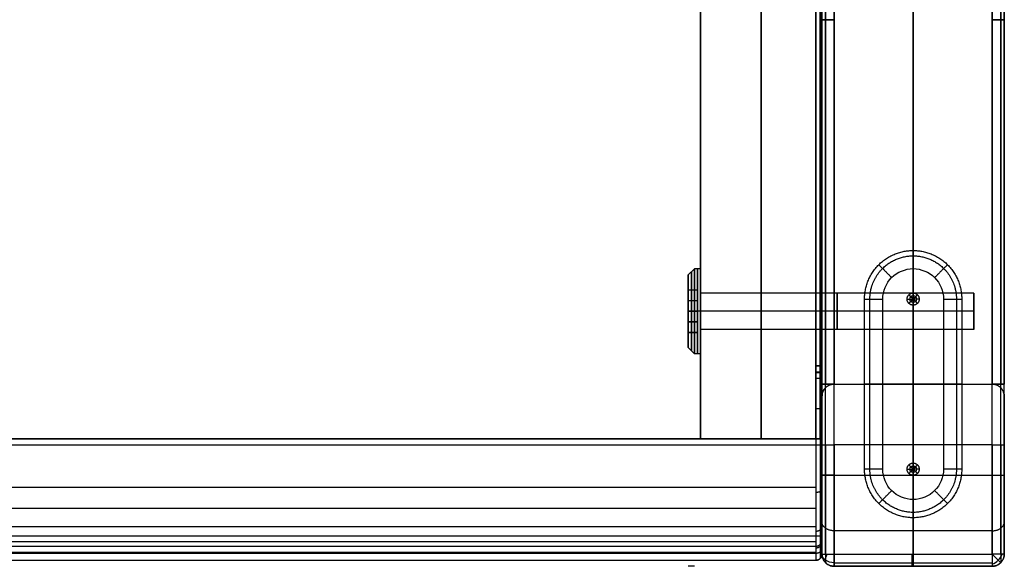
# Model space of a CAD drawing. Header units: millimetres. Extents: x 640 to 1340, y 0 to 450.
# Tile 10 of 17: x 1178 to 1340, y 0 to 90. Entities that reach past the tile are written whole.
import ezdxf

# ---------------------------------------------------------------- set-up
doc = ezdxf.new("R2010")
doc.units = ezdxf.units.MM
doc.header["$MEASUREMENT"] = 0
doc.layers.add('Little architect$Desk', color=7, linetype='Continuous', true_color=0x000000)

msp = doc.modelspace()

# ---------------------------------------------------------------- linework, layer by layer
at = {"layer": 'Little architect$Desk'}
for p, q in [((1310, 90, 452), (1310, 368, 452)), ((1310, 90, 478), (1310, 368, 478)), ((1310, 368, 28), (1310, 90, 28)), ((1310, 90, 2), (1310, 368, 2)), ((1340, 90, 478), (1340, 368, 478)), ((1340, 90, 452), (1340, 368, 452)), ((1340, 368, 28), (1340, 90, 28)), ((1340, 90, 2), (1340, 368, 2)), ((1310, 33, 451), (1310, 236, 451)), ((1310, 30, 452), (1310, 90, 452)), ((1310, 30, 478), (1310, 90, 478)), ((1310, 30, 2), (1310, 90, 2)), ((1310, 90, 28), (1310, 30, 28)), ((1340, 30, 478), (1340, 90, 478)), ((1340, 30, 452), (1340, 90, 452)), ((1340, 30, 2), (1340, 90, 2)), ((1340, 90, 28), (1340, 30, 28)), ((1325, 45), (1325, 52)), ((1325, 11, -4), (1325, 49, -4)), ((1289.5, 45.51, 461), (1289.5, 38.53, 461)), ((1320, 16, -4), (1320, 44, -4)), ((1324.9, 44, 18), (1325.1, 44, 18)), ((1325, 43.9, 18), (1325, 44.1, 18)), ((1330, 44, -4), (1330, 16, -4)), ((1325, 17), (1325, 43)), ((1289.5, 42.02, 465.02), (1289.5, 42.02, 456.98)), ((1310, 21, 451), (1310, 31, 451)), ((1310, 2, 2), (1310, 30, 2)), ((1310, 20, 478), (1310, 30, 478)), ((1333, 30), (1317, 30)), ((1330, 30, -4), (1320, 30, -4)), ((1340, 2, 2), (1340, 30, 2)), ((1340, 20, 478), (1340, 30, 478)), ((1310, 28, 104), (1310, 28, 394)), ((1310, 28, 394), (1310, 28, 450)), ((1310, 28, 30), (1310, 28, 104)), ((1340, 28, 104), (1340, 28, 394)), ((1340, 28, 394), (1340, 28, 450)), ((1340, 28, 30), (1340, 28, 104)), ((1325.1, 16, 18), (1324.9, 16, 18)), ((1325, 16.1, 18), (1325, 15.9, 18)), ((1325, 8), (1325, 15)), ((1310, 2, 394), (1310, 2, 104)), ((1310, 2, 450), (1310, 2, 394)), ((1310, 2, 30), (1310, 2, 2)), ((1310, 2, 104), (1310, 2, 30)), ((1310, 2, 460), (1310, 2, 450)), ((1340, 2, 394), (1340, 2, 104)), ((1340, 2, 450), (1340, 2, 394)), ((1340, 2, 30), (1340, 2, 2)), ((1340, 2, 104), (1340, 2, 30)), ((1340, 2, 460), (1340, 2, 450))]:
    msp.add_line(p, q, dxfattribs=at)
for points in [[(1289, 49), (1288, 48)], [(1290, 49), (1289, 49)], [(1290, 45), (1290, 49)], [(1288, 48), (1288, 45.51)], [(1335, 45), (1290, 45)], [(1310, 45), (1290, 45)], [(1335, 45), (1310, 45)], [(1335, 42), (1335, 45)], [(1335, 42), (1335, 45)], [(1290, 42), (1289, 42)], [(1290, 42), (1289, 42)], [(1335, 42), (1290, 42)], [(1335, 42), (1290, 42)], [(1310, 42), (1290, 42)], [(1310, 42), (1290, 42)], [(1335, 42), (1310, 42)], [(1335, 42), (1310, 42)], [(1335, 42), (1335, 39)], [(1335, 42), (1335, 39)], [(1335, 39), (1290, 39)], [(1290, 39), (1290, 35)], [(1310, 39), (1290, 39)], [(1335, 39), (1310, 39)], [(1288, 36), (1288, 38.53)], [(1289, 35), (1288, 36)], [(1290, 35), (1289, 35)]]:
    msp.add_lwpolyline(points, dxfattribs=at)
at = {"layer": 'Little architect$Desk', "extrusion": (1, 0, 0)}
for points in [[(42, 455), (42, 456.97)], [(42, 467), (42, 465.01)], [(42, 458), (42, 454)], [(42, 464), (42, 468)], [(42, 461), (42, 458)], [(42, 461), (42, 464)], [(42, 461), (42, 458)], [(42, 461), (42, 464)]]:
    msp.add_lwpolyline(points, dxfattribs=at)
at = {"layer": 'Little architect$Desk', "extrusion": (0, 1, 0)}
for points in [[(-1289, 454), (-1288, 455)], [(-1289, 468), (-1288, 467)]]:
    msp.add_lwpolyline(points, dxfattribs=at)
at = {"layer": 'Little architect$Desk', "extrusion": (1, -6.82232e-14, 7.55507e-14)}
for centre, radius in [((42, 461, 1289), 7), ((42, 461, 1290), 7), ((42, 461, 1288), 6), ((42, 461, 1290), 3), ((42, 461, 1290), 3), ((42, 461, 1335), 3), ((42, 461, 1335), 3)]:
    msp.add_circle(centre, radius, dxfattribs=at)
at = {"layer": 'Little architect$Desk', "extrusion": (1, -1.13687e-13, 8.52651e-14)}
for centre, radius in [((42, 461, 1289.5), 7), ((42, 461, 1288.5), 6.5), ((42, 461, 1290), 5), ((42, 461, 1312.5), 3), ((42, 461, 1312.5), 3), ((42, 461, 1335), 1.5), ((42, 461, 1335), 1.5)]:
    msp.add_circle(centre, radius, dxfattribs=at)
at = {"layer": 'Little architect$Desk', "extrusion": (0, 0.707107, -0.707107)}
msp.add_arc((-1312, 2.83), 2, 270, 360, dxfattribs=at)
at = {"layer": 'Little architect$Desk', "extrusion": (0.701531, -0.503912, -0.503912)}
msp.add_arc((767.04, 538.1, 918.39), 2, 180.0219, 250.0799, dxfattribs=at)
at = {"layer": 'Little architect$Desk', "extrusion": (0.707107, 0.707107, 0)}
msp.add_arc((-944.69, 2, 947.52), 2, 180, 270, dxfattribs=at)
at = {"layer": 'Little architect$Desk', "extrusion": (0.503912, -0.503912, 0.701531)}
msp.add_arc((947.52, -661.31, 674.63), 2, 234.971, 305.029, dxfattribs=at)
at = {"layer": 'Little architect$Desk'}
for points, degree in [([(1300, 429, 469), (1300, 225, 469), (1300, 21, 469)], 2), ([(1300, 21, 450), (1300, 225, 450), (1300, 429, 450)], 2), ([(1310, 2.71, 465), (1310, 211.35, 465), (1310, 420, 465)], 2), ([(1310, 30, 15), (1310, 225, 15), (1310, 420, 15)], 2), ([(1325, 420, 480), (1325, 220, 480), (1325, 20, 480)], 2), ([(1325, 420, 30), (1325, 225, 30), (1325, 30, 30)], 2), ([(1325, 30), (1325, 225), (1325, 420)], 2), ([(1340, 2.71, 465), (1340, 211.35, 465), (1340, 420, 465)], 2), ([(1340, 30, 15), (1340, 225, 15), (1340, 420, 15)], 2), ([(1325, 0, 450), (1325, 198.5, 450), (1325, 397, 450)], 2), ([(1310.59, 90, 450.59), (1310.59, 229, 450.59), (1310.59, 368, 450.59)], 2), ([(1310.59, 90, 0.59), (1310.59, 229, 0.59), (1310.59, 368, 0.59)], 2), ([(1310.59, 368, 29.41), (1310.59, 229, 29.41), (1310.59, 90, 29.41)], 2), ([(1312, 90, 450), (1312, 229, 450), (1312, 368, 450)], 2), ([(1312, 90, 480), (1312, 229, 480), (1312, 368, 480)], 2), ([(1312, 90), (1312, 229), (1312, 368)], 2), ([(1312, 368, 30), (1312, 229, 30), (1312, 90, 30)], 2), ([(1338, 90, 450), (1338, 229, 450), (1338, 368, 450)], 2), ([(1338, 90, 480), (1338, 229, 480), (1338, 368, 480)], 2), ([(1338, 90), (1338, 229), (1338, 368)], 2), ([(1338, 368, 30), (1338, 229, 30), (1338, 90, 30)], 2), ([(1339.41, 90, 479.41), (1339.41, 229, 479.41), (1339.41, 368, 479.41)], 2), ([(1339.41, 90, 450.59), (1339.41, 229, 450.59), (1339.41, 368, 450.59)], 2), ([(1339.41, 90, 0.59), (1339.41, 229, 0.59), (1339.41, 368, 0.59)], 2), ([(1339.41, 368, 29.41), (1339.41, 229, 29.41), (1339.41, 90, 29.41)], 2), ([(1290, 33, 450), (1290, 134.5, 450), (1290, 236, 450)], 2), ([(1290, 236, 469), (1290, 134.5, 469), (1290, 33, 469)], 2), ([(1309, 33, 450), (1309, 134.5, 450), (1309, 236, 450)], 2), ([(1309, 236, 479), (1309, 134.5, 479), (1309, 33, 479)], 2), ([(1309.71, 33, 450.29), (1309.71, 134.5, 450.29), (1309.71, 236, 450.29)], 2), ([(1309.71, 236, 478.71), (1309.71, 134.5, 478.71), (1309.71, 33, 478.71)], 2), ([(1310, 236, 469), (1310, 134.5, 469), (1310, 33, 469)], 2), ([(1310, 236, 478), (1310, 134.5, 478), (1310, 33, 478)], 2), ([(1310, 236, 469), (1310, 168.33, 469), (1310, 100.67, 469), (1310, 33, 469)], 3), ([(1290, 44.6, 459.5), (1290, 97, 459.5), (1290, 149.4, 459.5)], 2), ([(1310, 44.6, 459.5), (1310, 97, 459.5), (1310, 149.4, 459.5)], 2), ([(1310.59, 30, 479.41), (1310.59, 60, 479.41), (1310.59, 90, 479.41)], 2), ([(1310.59, 30, 450.59), (1310.59, 60, 450.59), (1310.59, 90, 450.59)], 2), ([(1310.59, 30, 0.59), (1310.59, 60, 0.59), (1310.59, 90, 0.59)], 2), ([(1310.59, 90, 29.41), (1310.59, 60, 29.41), (1310.59, 30, 29.41)], 2), ([(1312, 30, 450), (1312, 60, 450), (1312, 90, 450)], 2), ([(1312, 30, 480), (1312, 60, 480), (1312, 90, 480)], 2), ([(1312, 30), (1312, 60), (1312, 90)], 2), ([(1312, 90, 30), (1312, 60, 30), (1312, 30, 30)], 2), ([(1338, 30, 450), (1338, 60, 450), (1338, 90, 450)], 2), ([(1338, 30, 480), (1338, 60, 480), (1338, 90, 480)], 2), ([(1338, 30), (1338, 60), (1338, 90)], 2), ([(1338, 90, 30), (1338, 60, 30), (1338, 30, 30)], 2), ([(1339.41, 30, 450.59), (1339.41, 60, 450.59), (1339.41, 90, 450.59)], 2), ([(1339.41, 30, 479.41), (1339.41, 60, 479.41), (1339.41, 90, 479.41)], 2), ([(1339.41, 90, 29.41), (1339.41, 60, 29.41), (1339.41, 30, 29.41)], 2), ([(1339.41, 30, 0.59), (1339.41, 60, 0.59), (1339.41, 90, 0.59)], 2), ([(1325, 52, -1), (1325, 52, -0.5), (1325, 52)], 2), ([(1320, 44, -4), (1319.99, 45.31, -4), (1321.08, 47.92, -4), (1325, 49.55, -4), (1328.92, 47.92, -4), (1330.01, 45.31, -4), (1330, 44, -4)], 3), ([(1288, 45.52, 463), (1288, 43.78, 464.02), (1288, 42.04, 465.03)], 2), ([(1288, 45.5, 458.97), (1288, 45.51, 460.98), (1288, 45.52, 463)], 2), ([(1288, 45.52, 463), (1288.75, 45.52, 463), (1289.5, 45.52, 463)], 2), ([(1288, 45.51, 460.98), (1288.75, 45.51, 460.98), (1289.5, 45.51, 460.98)], 2), ([(1288, 42, 456.97), (1288, 43.75, 457.97), (1288, 45.5, 458.97)], 2), ([(1288, 45.5, 458.97), (1288.75, 45.5, 458.97), (1289.5, 45.5, 458.97)], 2), ([(1289.5, 45.52, 463), (1289.5, 43.78, 464.02), (1289.5, 42.04, 465.03)], 2), ([(1289.5, 45.5, 458.97), (1289.5, 45.51, 460.98), (1289.5, 45.52, 463)], 2), ([(1289.5, 42, 456.97), (1289.5, 43.75, 457.97), (1289.5, 45.5, 458.97)], 2), ([(1288, 43.78, 464.02), (1288.75, 43.78, 464.02), (1289.5, 43.78, 464.02)], 2), ([(1288, 43.75, 457.97), (1288.75, 43.75, 457.97), (1289.5, 43.75, 457.97)], 2), ([(1317, 16), (1317, 30), (1317, 44)], 2), ([(1317, 44, -1), (1317, 44, -0.5), (1317, 44)], 2), ([(1317, 16, -1), (1317, 30, -1), (1317, 44, -1)], 2), ([(1317.88, 16, -3.12), (1317.88, 30, -3.12), (1317.88, 44, -3.12)], 2), ([(1324, 44, 17.1), (1324, 44, 8.55), (1324, 44)], 2), ([(1324, 44, 17.1), (1324.45, 44, 17.55), (1324.9, 44, 18)], 2), ([(1324.29, 44.71, 17.1), (1324.61, 44.39, 17.55), (1324.93, 44.07, 18)], 2), ([(1324.29, 43.29, 17.1), (1324.61, 43.61, 17.55), (1324.93, 43.93, 18)], 2), ([(1325, 45, 17.1), (1325, 45, 8.55), (1325, 45)], 2), ([(1325, 45, 17.1), (1325, 44.55, 17.55), (1325, 44.1, 18)], 2), ([(1325, 43, 17.1), (1325, 43.45, 17.55), (1325, 43.9, 18)], 2), ([(1325.71, 44.71, 17.1), (1325.39, 44.39, 17.55), (1325.07, 44.07, 18)], 2), ([(1325.71, 43.29, 17.1), (1325.39, 43.61, 17.55), (1325.07, 43.93, 18)], 2), ([(1326, 44, 17.1), (1325.55, 44, 17.55), (1325.1, 44, 18)], 2), ([(1326, 44, 17.1), (1326, 44, 8.55), (1326, 44)], 2), ([(1332.12, 44, -3.12), (1332.12, 30, -3.12), (1332.12, 16, -3.12)], 2), ([(1333, 44), (1333, 30), (1333, 16)], 2), ([(1333, 44, -1), (1333, 44, -0.5), (1333, 44)], 2), ([(1333, 44, -1), (1333, 30, -1), (1333, 16, -1)], 2), ([(1325, 43, 17.1), (1325, 43, 8.55), (1325, 43)], 2), ([(1288, 42.04, 465.03), (1288, 40.29, 464.03), (1288, 38.54, 463.03)], 2), ([(1288, 42.04, 465.03), (1288.75, 42.04, 465.03), (1289.5, 42.04, 465.03)], 2), ([(1288, 38.52, 459), (1288, 40.26, 457.98), (1288, 42, 456.97)], 2), ([(1288, 42, 456.97), (1288.75, 42, 456.97), (1289.5, 42, 456.97)], 2), ([(1289.5, 42.04, 465.03), (1289.5, 40.29, 464.03), (1289.5, 38.54, 463.03)], 2), ([(1289.5, 38.52, 459), (1289.5, 40.26, 457.98), (1289.5, 42, 456.97)], 2), ([(1288, 40.29, 464.03), (1288.75, 40.29, 464.03), (1289.5, 40.29, 464.03)], 2), ([(1288, 40.26, 457.98), (1288.75, 40.26, 457.98), (1289.5, 40.26, 457.98)], 2), ([(1290, 21, 459.5), (1290, 30.2, 459.5), (1290, 39.4, 459.5)], 2), ([(1310, 21, 459.5), (1310, 30.2, 459.5), (1310, 39.4, 459.5)], 2), ([(1288, 38.54, 463.03), (1288, 38.53, 461.02), (1288, 38.52, 459)], 2), ([(1288, 38.54, 463.03), (1288.75, 38.54, 463.03), (1289.5, 38.54, 463.03)], 2), ([(1288, 38.53, 461.02), (1288.75, 38.53, 461.02), (1289.5, 38.53, 461.02)], 2), ([(1288, 38.52, 459), (1288.75, 38.52, 459), (1289.5, 38.52, 459)], 2), ([(1289.5, 38.54, 463.03), (1289.5, 38.53, 461.02), (1289.5, 38.52, 459)], 2), ([(1290, 31, 450), (1290, 32, 450), (1290, 33, 450)], 2), ([(1290, 33, 469), (1290, 32, 469), (1290, 31, 469)], 2), ([(1309, 31, 450), (1309, 32, 450), (1309, 33, 450)], 2), ([(1309, 33, 479), (1309, 32, 479), (1309, 31, 479)], 2), ([(1309.71, 31, 450.29), (1309.71, 32, 450.29), (1309.71, 33, 450.29)], 2), ([(1309.71, 33, 478.71), (1309.71, 32, 478.71), (1309.71, 31, 478.71)], 2), ([(1310, 31, 451), (1310, 32, 451), (1310, 33, 451)], 2), ([(1310, 33, 469), (1310, 32, 469), (1310, 31, 469)], 2), ([(1310, 33, 478), (1310, 32, 478), (1310, 31, 478)], 2), ([(1310, 33, 469), (1310, 32.33, 469), (1310, 31.67, 469), (1310, 31, 469)], 3), ([(1290, 21, 450), (1290, 26, 450), (1290, 31, 450)], 2), ([(1290, 31, 469), (1290, 26, 469), (1290, 21, 469)], 2), ([(1309, 21, 450), (1309, 26, 450), (1309, 31, 450)], 2), ([(1309, 31, 479), (1309, 25.5, 479), (1309, 20, 479)], 2), ([(1309.71, 21, 450.29), (1309.71, 26, 450.29), (1309.71, 31, 450.29)], 2), ([(1309.71, 31, 478.71), (1309.71, 25.5, 478.71), (1309.71, 20, 478.71)], 2), ([(1310, 31, 469), (1310, 26, 469), (1310, 21, 469)], 2), ([(1310, 31, 478), (1310, 25.5, 478), (1310, 20, 478)], 2), ([(1310, 31, 469), (1310, 22.14, 469), (1310, 13.27, 469), (1310, 4.41, 469)], 3), ([(1310, 30, 2), (1310, 30, 16), (1310, 30, 30)], 2), ([(1312, 30, 30), (1311, 30, 30), (1310, 30, 30)], 2), ([(1310, 28, 30), (1310, 29, 30), (1310, 30, 30)], 2), ([(1310, 2, 450), (1310, 16, 450), (1310, 30, 450)], 2), ([(1312, 30, 450), (1311, 30, 450), (1310, 30, 450)], 2), ([(1310, 30, 452), (1310, 30, 451), (1310, 30, 450)], 2), ([(1310, 30, 28), (1310, 30, 15), (1310, 30, 2)], 2), ([(1310, 30, 15), (1325, 30, 15), (1340, 30, 15)], 2), ([(1310.59, 2, 0.59), (1310.59, 16, 0.59), (1310.59, 30, 0.59)], 2), ([(1310.59, 20, 479.41), (1310.59, 25, 479.41), (1310.59, 30, 479.41)], 2), ([(1310.59, 29.41, 104), (1310.59, 29.41, 249), (1310.59, 29.41, 394)], 2), ([(1310.59, 29.41, 394), (1310.59, 29.41, 422), (1310.59, 29.41, 450)], 2), ([(1310.59, 29.41, 30), (1310.59, 29.41, 67), (1310.59, 29.41, 104)], 2), ([(1312, 30, 104), (1312, 30, 249), (1312, 30, 394)], 2), ([(1312, 30, 450), (1325, 30, 450), (1338, 30, 450)], 2), ([(1312, 30, 394), (1312, 30, 422), (1312, 30, 450)], 2), ([(1312, 30), (1325, 30), (1338, 30)], 2), ([(1312, 2), (1312, 16), (1312, 30)], 2), ([(1312, 30, 30), (1312, 30, 67), (1312, 30, 104)], 2), ([(1312, 30, 185.73), (1325, 30, 185.73), (1338, 30, 185.73)], 2), ([(1312, 20, 480), (1312, 25, 480), (1312, 30, 480)], 2), ([(1312, 30), (1325, 30), (1338, 30)], 2), ([(1312, 30, 30), (1325, 30, 30), (1338, 30, 30)], 2), ([(1317, 30, -1), (1317, 30, -0.5), (1317, 30)], 2), ([(1325, 30, 450), (1325, 15, 450), (1325, 0, 450)], 2), ([(1325, 2), (1325, 16), (1325, 30)], 2), ([(1325, 30), (1325, 30, 225), (1325, 30, 450)], 2), ([(1325, 30, 30), (1325, 30, 15), (1325, 30)], 2), ([(1333, 30, -1), (1333, 30, -0.5), (1333, 30)], 2), ([(1338, 30, 104), (1338, 30, 249), (1338, 30, 394)], 2), ([(1338, 30, 394), (1338, 30, 422), (1338, 30, 450)], 2), ([(1340, 30, 30), (1339, 30, 30), (1338, 30, 30)], 2), ([(1338, 2), (1338, 16), (1338, 30)], 2), ([(1338, 30, 30), (1338, 30, 67), (1338, 30, 104)], 2), ([(1340, 30, 450), (1339, 30, 450), (1338, 30, 450)], 2), ([(1338, 20, 480), (1338, 25, 480), (1338, 30, 480)], 2), ([(1339.41, 2, 0.59), (1339.41, 16, 0.59), (1339.41, 30, 0.59)], 2), ([(1339.41, 20, 479.41), (1339.41, 25, 479.41), (1339.41, 30, 479.41)], 2), ([(1339.41, 29.41, 104), (1339.41, 29.41, 249), (1339.41, 29.41, 394)], 2), ([(1339.41, 29.41, 394), (1339.41, 29.41, 422), (1339.41, 29.41, 450)], 2), ([(1339.41, 29.41, 30), (1339.41, 29.41, 67), (1339.41, 29.41, 104)], 2), ([(1340, 30, 2), (1340, 30, 16), (1340, 30, 30)], 2), ([(1340, 28, 30), (1340, 29, 30), (1340, 30, 30)], 2), ([(1340, 2, 450), (1340, 16, 450), (1340, 30, 450)], 2), ([(1340, 30, 452), (1340, 30, 451), (1340, 30, 450)], 2), ([(1340, 30, 28), (1340, 30, 15), (1340, 30, 2)], 2), ([(1310, 28, 450), (1310, 15, 450), (1310, 2, 450)], 2), ([(1310, 2, 185.73), (1310, 15, 185.73), (1310, 28, 185.73)], 2), ([(1340, 28, 450), (1340, 15, 450), (1340, 2, 450)], 2), ([(1340, 2, 185.73), (1340, 15, 185.73), (1340, 28, 185.73)], 2), ([(1310, 21, 469), (990, 21, 469), (670, 21, 469)], 2), ([(670, 21, 459.5), (990, 21, 459.5), (1310, 21, 459.5)], 2), ([(671, 21, 450), (990, 21, 450), (1309, 21, 450)], 2), ([(671, 20, 479), (883.67, 20, 479), (1096.33, 20, 479), (1309, 20, 479)], 3), ([(1290, 21, 469), (1300, 21, 469), (1310, 21, 469)], 2), ([(1290, 21, 450), (1299.5, 21, 450), (1309, 21, 450)], 2), ([(1290, 21, 469), (1290, 21, 462.5), (1290, 21, 456)], 2), ([(1290, 21, 456), (1290, 21, 453), (1290, 21, 450)], 2), ([(1290, 21, 459.5), (1300, 21, 459.5), (1310, 21, 459.5)], 2), ([(1300, 21, 469), (1300, 21, 459.5), (1300, 21, 450)], 2), ([(1309, 21, 450), (1309, 13, 450), (1309, 5, 450)], 2), ([(1309.71, 21, 450.29), (1309.71, 13, 450.29), (1309.71, 5, 450.29)], 2), ([(1310, 21, 469), (1310, 21, 462.5), (1310, 21, 456)], 2), ([(1310, 21, 456), (1310, 21, 453.5), (1310, 21, 451)], 2), ([(1310, 21, 469), (1310, 15.47, 469), (1310, 9.94, 469), (1310, 4.41, 469)], 3), ([(1310, 21, 451), (1310, 13, 451), (1310, 5, 451)], 2), ([(1310, 2.57, 464.5), (1310, 11.79, 464.5), (1310, 21, 464.5)], 2), ([(1310, 20, 478), (1310, 15.28, 478.03), (1310, 5.91, 474.09), (1310, 1.97, 464.72), (1310, 2, 460)], 3), ([(1310.59, 20, 479.41), (1310.59, 14.91, 479.45), (1310.59, 4.81, 475.19), (1310.59, 0.55, 465.09), (1310.59, 0.59, 460)], 3), ([(1338, 20, 480), (1325, 20, 480), (1312, 20, 480)], 2), ([(1339.41, 20, 479.41), (1339.41, 14.91, 479.45), (1339.41, 4.81, 475.19), (1339.41, 0.55, 465.09), (1339.41, 0.59, 460)], 3), ([(1340, 20, 478), (1340, 15.28, 478.03), (1340, 5.91, 474.09), (1340, 1.97, 464.72), (1340, 2, 460)], 3), ([(1324.29, 16.71, 17.1), (1324.61, 16.39, 17.55), (1324.93, 16.07, 18)], 2), ([(1325, 17, 17.1), (1325, 17, 8.55), (1325, 17)], 2), ([(1325, 17, 17.1), (1325, 16.55, 17.55), (1325, 16.1, 18)], 2), ([(1325.71, 16.71, 17.1), (1325.39, 16.39, 17.55), (1325.07, 16.07, 18)], 2), ([(1310, 15, 450), (1325, 15, 450), (1340, 15, 450)], 2), ([(1310, 15, 2), (1310, 15, 226), (1310, 15, 450)], 2), ([(1312, 15), (1325, 15), (1338, 15)], 2), ([(1317, 16, -1), (1317, 16, -0.5), (1317, 16)], 2), ([(1330, 16, -4), (1330.01, 14.69, -4), (1328.92, 12.08, -4), (1325, 10.45, -4), (1321.08, 12.08, -4), (1319.99, 14.69, -4), (1320, 16, -4)], 3), ([(1324, 16, 17.1), (1324, 16, 8.55), (1324, 16)], 2), ([(1324, 16, 17.1), (1324.45, 16, 17.55), (1324.9, 16, 18)], 2), ([(1324.29, 15.29, 17.1), (1324.61, 15.61, 17.55), (1324.93, 15.93, 18)], 2), ([(1325, 15, 17.1), (1325, 15.45, 17.55), (1325, 15.9, 18)], 2), ([(1325, 15, 17.1), (1325, 15, 8.55), (1325, 15)], 2), ([(1325.71, 15.29, 17.1), (1325.39, 15.61, 17.55), (1325.07, 15.93, 18)], 2), ([(1326, 16, 17.1), (1325.55, 16, 17.55), (1325.1, 16, 18)], 2), ([(1326, 16, 17.1), (1326, 16, 8.55), (1326, 16)], 2), ([(1333, 16, -1), (1333, 16, -0.5), (1333, 16)], 2), ([(1340, 15, 2), (1340, 15, 226), (1340, 15, 450)], 2), ([(671, 13.01, 477.67), (883.67, 13.01, 477.67), (1096.33, 13.01, 477.67), (1309, 13.01, 477.67)], 3), ([(671, 9.6, 475.9), (883.67, 9.6, 475.9), (1096.33, 9.6, 475.9), (1309, 9.6, 475.9)], 3), ([(671, 6.56, 473.44), (883.67, 6.56, 473.44), (1096.33, 6.56, 473.44), (1309, 6.56, 473.44)], 3), ([(1325, 8, -1), (1325, 8, -0.5), (1325, 8)], 2), ([(671, 5, 450), (990, 5, 450), (1309, 5, 450)], 2), ([(1310, 5, 451), (1310, 4.21, 450.99), (1310, 2.65, 451.65), (1310, 1.99, 453.21), (1310, 2, 454)], 3), ([(1338, 5.86, 474.14), (1325, 5.86, 474.14), (1312, 5.86, 474.14)], 2), ([(671, 4.1, 470.4), (883.67, 4.1, 470.4), (1096.33, 4.1, 470.4), (1309, 4.1, 470.4)], 3), ([(1309, 3.27, 469), (1096.33, 3.27, 469), (883.67, 3.27, 469), (671, 3.27, 469)], 3), ([(1309, 3.27, 469), (1096.33, 3.27, 469), (883.67, 3.27, 469), (671, 3.27, 469)], 3), ([(671, 2.33, 466.99), (883.67, 2.33, 466.99), (1096.33, 2.33, 466.99), (1309, 2.33, 466.99)], 3), ([(671, 2.17, 451.17), (990, 2.17, 451.17), (1309, 2.17, 451.17)], 2), ([(1310, 2, 460), (1310, 2, 458), (1310, 2, 456)], 2), ([(1310, 2, 456), (1310, 2, 455), (1310, 2, 454)], 2), ([(1312, 2), (1325, 2), (1338, 2)], 2), ([(671, 1, 460), (883.67, 1, 460), (1096.33, 1, 460), (1309, 1, 460)], 3), ([(671, 1, 454), (990, 1, 454), (1309, 1, 454)], 2), ([(671, 1, 455), (990, 1, 455), (1309, 1, 455)], 2), ([(1309, 1, 460), (1309, 1, 458), (1309, 1, 456)], 2), ([(1309, 1, 456), (1309, 1, 455), (1309, 1, 454)], 2), ([(1309.71, 1.29, 460), (1309.71, 1.29, 458), (1309.71, 1.29, 456)], 2), ([(1309.71, 1.29, 456), (1309.71, 1.29, 455), (1309.71, 1.29, 454)], 2), ([(1310.59, 0.59, 394), (1310.59, 0.59, 249), (1310.59, 0.59, 104)], 2), ([(1310.59, 0.59, 450), (1310.59, 0.59, 422), (1310.59, 0.59, 394)], 2), ([(1310.59, 0.59, 30), (1310.59, 0.59, 16), (1310.59, 0.59, 2)], 2), ([(1310.59, 0.59, 104), (1310.59, 0.59, 67), (1310.59, 0.59, 30)], 2), ([(1310.59, 0.59, 460), (1310.59, 0.59, 455), (1310.59, 0.59, 450)], 2), ([(1312, 0.59, 0.59), (1325, 0.59, 0.59), (1338, 0.59, 0.59)], 2), ([(1312, 0, 394), (1312, 0, 249), (1312, 0, 104)], 2), ([(1312, 0, 450), (1325, 0, 450), (1338, 0, 450)], 2), ([(1312, 0, 450), (1312, 0, 422), (1312, 0, 394)], 2), ([(1312, 0, 2), (1325, 0, 2), (1338, 0, 2)], 2), ([(1312, 0, 30), (1312, 0, 16), (1312, 0, 2)], 2), ([(1312, 0, 104), (1312, 0, 67), (1312, 0, 30)], 2), ([(1312, 0, 185.73), (1325, 0, 185.73), (1338, 0, 185.73)], 2), ([(1312, 0, 450), (1325, 0, 450), (1338, 0, 450)], 2), ([(1312, 0, 460), (1312, 0, 455), (1312, 0, 450)], 2), ([(1338, 0, 460), (1325, 0, 460), (1312, 0, 460)], 2), ([(1325, 0, 450), (1325, 0, 226), (1325, 0, 2)], 2), ([(1325, 0, 460), (1325, 0, 455), (1325, 0, 450)], 2), ([(1338, 0, 394), (1338, 0, 249), (1338, 0, 104)], 2), ([(1338, 0, 450), (1338, 0, 422), (1338, 0, 394)], 2), ([(1338, 0, 30), (1338, 0, 16), (1338, 0, 2)], 2), ([(1338, 0, 104), (1338, 0, 67), (1338, 0, 30)], 2), ([(1338, 0, 460), (1338, 0, 455), (1338, 0, 450)], 2), ([(1339.41, 0.59, 394), (1339.41, 0.59, 249), (1339.41, 0.59, 104)], 2), ([(1339.41, 0.59, 450), (1339.41, 0.59, 422), (1339.41, 0.59, 394)], 2), ([(1339.41, 0.59, 30), (1339.41, 0.59, 16), (1339.41, 0.59, 2)], 2), ([(1339.41, 0.59, 104), (1339.41, 0.59, 67), (1339.41, 0.59, 30)], 2), ([(1339.41, 0.59, 460), (1339.41, 0.59, 455), (1339.41, 0.59, 450)], 2)]:
    msp.add_open_spline(points, degree=degree, dxfattribs=at)
for points, weights, degree in [([(1310, 90, 478), (1310, 90, 480), (1312, 90, 480)], [0.999999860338, 0.707106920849, 0.999999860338], 2), ([(1312, 90, 450), (1310, 90, 450), (1310, 90, 452)], [1, 0.707106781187, 1], 2), ([(1312, 90), (1310, 90, 0), (1310, 90, 2)], [0.999999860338, 0.707106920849, 0.999999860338], 2), ([(1310, 90, 28), (1310, 90, 30), (1312, 90, 30)], [0.999999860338, 0.707106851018, 1], 2), ([(1340, 90, 478), (1340, 90, 480), (1338, 90, 480)], [1, 0.707106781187, 1], 2), ([(1338, 90, 450), (1340, 90, 450), (1340, 90, 452)], [0.999999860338, 0.707106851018, 1], 2), ([(1338, 90), (1340, 90), (1340, 90, 2)], [1, 0.707106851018, 0.999999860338], 2), ([(1340, 90, 28), (1340, 90, 30), (1338, 90, 30)], [0.999999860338, 0.707106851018, 1], 2), ([(1325, 52.01, -1), (1325, 52.01, -4), (1325, 49, -4)], [1, 0.707106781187, 1], 2), ([(1317.88, 44, -3.12), (1317.87, 45.86, -3.12), (1319.42, 49.58, -3.12), (1325, 51.9, -3.12), (1330.58, 49.58, -3.12), (1332.13, 45.86, -3.12), (1332.12, 44, -3.12)], [0.853553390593, 0.853553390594, 0.853553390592, 0.853553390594, 0.853553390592, 0.853553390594, 0.853553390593], 3), ([(1319.34, 49.66, -1), (1319.34, 49.66, -4), (1321.46, 47.54, -4)], [1, 0.707106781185, 1], 2), ([(1330.66, 49.66, -1), (1330.66, 49.66, -4), (1328.54, 47.54, -4)], [1, 0.707106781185, 1], 2), ([(1317, 44, -1), (1317, 44, -4), (1320, 44, -4)], [1, 0.707106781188, 1], 2), ([(1330, 44, -4), (1333, 44, -4), (1333, 44, -1)], [1, 0.707106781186, 1], 2), ([(1310, 33, 451), (1310, 33, 450), (1309, 33, 450)], [1, 0.707106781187, 1], 2), ([(1309, 33, 479), (1310, 33, 479), (1310, 33, 478)], [1, 0.707106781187, 1], 2), ([(1309, 32, 479), (1310, 32, 479), (1310, 32, 478)], [1, 0.707106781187, 1], 2), ([(1309, 31.9, 450), (1310, 31.9, 450), (1310, 31.9, 451)], [1, 0.707106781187, 1], 2), ([(1309, 31, 450), (1310, 31, 450), (1310, 31, 451)], [1, 0.707106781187, 1], 2), ([(1309, 31, 479), (1310, 31, 479), (1310, 31, 478)], [1, 0.707106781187, 1], 2), ([(1310, 28, 104), (1310, 30, 104), (1312, 30, 104)], [1, 0.707106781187, 1], 2), ([(1312, 30, 394), (1310, 30, 394), (1310, 28, 394)], [1, 0.707106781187, 1], 2), ([(1312, 30, 450), (1310, 30, 450), (1310, 28, 450)], [1, 0.707106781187, 1], 2), ([(1312, 30), (1310, 30), (1310, 30, 2)], [1, 0.707106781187, 1], 2), ([(1310, 28, 30), (1310, 30, 30), (1312, 30, 30)], [1, 0.707106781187, 1], 2), ([(1312, 30, 225.27), (1310, 30, 225.27), (1310, 28, 225.27)], [1, 0.707106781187, 1], 2), ([(1310, 30, 478), (1310, 30, 480), (1312, 30, 480)], [1, 0.707106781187, 1], 2), ([(1310, 30, 452), (1310, 30, 450), (1312, 30, 450)], [1, 0.707106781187, 1], 2), ([(1310, 30, 2), (1310, 30), (1312, 30)], [1, 0.707106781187, 1], 2), ([(1312, 30, 30), (1310, 30, 30), (1310, 30, 28)], [1, 0.707106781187, 1], 2), ([(1317, 30, -1), (1317, 30, -4), (1320, 30, -4)], [1, 0.707106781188, 1], 2), ([(1333, 30, -1), (1333, 30, -4), (1330, 30, -4)], [1, 0.707106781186, 1], 2), ([(1340, 28, 104), (1340, 30, 104), (1338, 30, 104)], [1, 0.707106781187, 1], 2), ([(1338, 30, 394), (1340, 30, 394), (1340, 28, 394)], [0.999999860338, 0.707106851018, 1], 2), ([(1340, 28, 450), (1340, 30, 450), (1338, 30, 450)], [1, 0.707106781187, 1], 2), ([(1340, 30, 2), (1340, 30), (1338, 30)], [1, 0.707106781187, 1], 2), ([(1340, 28, 30), (1340, 30, 30), (1338, 30, 30)], [1, 0.707106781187, 1], 2), ([(1338, 30, 225.27), (1340, 30, 225.27), (1340, 28, 225.27)], [1, 0.707106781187, 1], 2), ([(1340, 30, 478), (1340, 30, 480), (1338, 30, 480)], [1, 0.707106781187, 1], 2), ([(1340, 30, 452), (1340, 30, 450), (1338, 30, 450)], [1, 0.707106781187, 1], 2), ([(1338, 30), (1340, 30), (1340, 30, 2)], [1, 0.707106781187, 1], 2), ([(1340, 30, 28), (1340, 30, 30), (1338, 30, 30)], [1, 0.707106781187, 1], 2), ([(1309, 26, 450), (1310, 26, 450), (1310, 26, 451)], [1, 0.707106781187, 1], 2), ([(1309, 21, 450), (1310, 21, 450), (1310, 21, 451)], [1, 0.707106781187, 1], 2), ([(1309, 21, 450), (1310, 21, 450), (1310, 21, 451)], [1, 0.707106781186, 1], 2), ([(1309, 20, 479), (1310, 20, 479), (1310, 20, 478)], [1, 0.707106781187, 1], 2), ([(1310, 20, 478), (1310, 20, 480), (1312, 20, 480)], [1, 0.707106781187, 1], 2), ([(1312, 20, 480), (1312, 0, 480), (1312, 0, 460)], [1, 0.707106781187, 1], 2), ([(1325, 20, 480), (1325, 0, 480), (1325, 0, 460)], [1, 0.707106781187, 1], 2), ([(1338, 20, 480), (1338, 0, 480), (1338, 0, 460)], [1, 0.707106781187, 1], 2), ([(1338, 20, 480), (1340, 20, 480), (1340, 20, 478)], [1, 0.707106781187, 1], 2), ([(1312, 15), (1310, 15), (1310, 15, 2)], [1, 0.707106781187, 1], 2), ([(1320, 16, -4), (1317, 16, -4), (1317, 16, -1)], [1, 0.707106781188, 1], 2), ([(1332.12, 16, -3.12), (1332.13, 14.14, -3.12), (1330.58, 10.42, -3.12), (1325, 8.1, -3.12), (1319.42, 10.42, -3.12), (1317.87, 14.14, -3.12), (1317.88, 16, -3.12)], [0.853553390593, 0.853553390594, 0.853553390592, 0.853553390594, 0.853553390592, 0.853553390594, 0.853553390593], 3), ([(1333, 16, -1), (1333, 16, -4), (1330, 16, -4)], [1, 0.707106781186, 1], 2), ([(1338, 15), (1340, 15), (1340, 15, 2)], [1, 0.707106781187, 1], 2), ([(1309, 12.21, 477.33), (1310, 12.21, 477.33), (1310, 12.62, 476.42)], [1, 0.70710678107, 1], 2), ([(1319.34, 10.34, -1), (1319.34, 10.34, -4), (1321.46, 12.46, -4)], [1, 0.707106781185, 1], 2), ([(1330.66, 10.34, -1), (1330.66, 10.34, -4), (1328.54, 12.46, -4)], [1, 0.707106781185, 1], 2), ([(1325, 7.99, -1), (1325, 7.99, -4), (1325, 11, -4)], [1, 0.707106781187, 1], 2), ([(1309, 5.79, 472.61), (1310, 5.79, 472.61), (1310, 6.53, 471.94)], [1, 0.707106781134, 1], 2), ([(1312, 5.85, 474.15), (1310, 5.85, 474.15), (1310, 7.27, 472.73)], [1, 0.707106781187, 1], 2), ([(1338, 5.85, 474.15), (1340, 5.85, 474.15), (1340, 7.27, 472.73)], [1, 0.707106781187, 1], 2), ([(1309, 5, 450), (1309, 1, 450), (1309, 1, 454)], [1, 0.707106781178, 1], 2), ([(1309, 5, 450), (1310, 5, 450), (1310, 5, 451)], [1, 0.707106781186, 1], 2), ([(1309.71, 5, 450.29), (1309.71, 4.03, 450.29), (1309.71, 2.1, 451.1), (1309.71, 1.29, 453.03), (1309.71, 1.29, 454)], [0.853553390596, 0.853553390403, 0.853553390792, 0.853553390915, 0.853553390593], 3), ([(1309, 3.04, 468.57), (1310, 3.04, 468.57), (1310, 3.93, 468.12)], [1, 0.707106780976, 1], 2), ([(1309, 2.17, 451.17), (1310, 2.17, 451.17), (1310, 2.88, 451.88)], [1, 0.707106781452, 1], 2), ([(1310, 2, 460), (1310, 1, 460), (1309, 1, 460)], [1, 0.707106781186, 1], 2), ([(1309, 1, 456), (1310, 1, 456), (1310, 2, 456)], [1, 0.707106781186, 1], 2), ([(1309, 1, 454), (1310, 1, 454), (1310, 2, 454)], [1, 0.707106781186, 1], 2), ([(1312, 0, 104), (1310, 0, 104), (1310, 2, 104)], [1, 0.707106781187, 1], 2), ([(1310, 2, 394), (1310, 0, 394), (1312, 0, 394)], [1, 0.707106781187, 1], 2), ([(1310, 2, 450), (1310, 0, 450), (1312, 0, 450)], [1, 0.707106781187, 1], 2), ([(1310, 2, 2), (1310, 2), (1312, 2)], [1, 0.707106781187, 1], 2), ([(1312, 0, 2), (1310, 0, 2), (1310, 2, 2)], [1, 0.707106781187, 1], 2), ([(1310, 2, 30), (1310, 0, 30), (1312, 0, 30)], [1, 0.707106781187, 1], 2), ([(1312, 0, 225.27), (1310, 0, 225.27), (1310, 2, 225.27)], [1, 0.707106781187, 1], 2), ([(1312, 0, 14.8), (1310, 0, 14.8), (1310, 2, 14.8)], [1, 0.707106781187, 1], 2), ([(1312, 0, 450), (1310, 0, 450), (1310, 2, 450)], [1, 0.707106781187, 1], 2), ([(1310, 2, 460), (1310, 0, 460), (1312, 0, 460)], [1, 0.707106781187, 1], 2), ([(1312, 0, 2), (1312, 0), (1312, 2)], [1, 0.707106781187, 1], 2), ([(1324.8, 2), (1324.8, 0), (1324.8, 0, 2)], [1, 0.707106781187, 1], 2), ([(1338, 0, 104), (1340, 0, 104), (1340, 2, 104)], [1, 0.707106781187, 1], 2), ([(1340, 2, 394), (1340, 0, 394), (1338, 0, 394)], [1, 0.707106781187, 1], 2), ([(1338, 0, 450), (1340, 0, 450), (1340, 2, 450)], [1, 0.707106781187, 1], 2), ([(1340, 2, 2), (1340, 2), (1338, 2)], [1, 0.707106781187, 1], 2), ([(1338, 2), (1338, 0), (1338, 0, 2)], [1, 0.707106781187, 1], 2), ([(1338, 0, 2), (1340, 0, 2), (1340, 2, 2)], [1, 0.707106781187, 1], 2), ([(1340, 2, 30), (1340, 0, 30), (1338, 0, 30)], [1, 0.707106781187, 1], 2), ([(1338, 0, 225.27), (1340, 0, 225.27), (1340, 2, 225.27)], [1, 0.707106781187, 1], 2), ([(1338, 0, 14.8), (1340, 0, 14.8), (1340, 2, 14.8)], [1, 0.707106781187, 1], 2), ([(1340, 2, 450), (1340, 0, 450), (1338, 0, 450)], [1, 0.707106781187, 1], 2), ([(1340, 2, 460), (1340, 0, 460), (1338, 0, 460)], [1, 0.707106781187, 1], 2)]:
    msp.add_rational_spline(points, weights, degree=degree, dxfattribs=at)
for points, weights, degree, knots in [([(1317, 44), (1317, 52), (1325, 52), (1333, 52), (1333, 44)], [1, 0.707106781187, 1, 0.707106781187, 1], 2, [53.132741, 53.132741, 53.132741, 65.699112, 65.699112, 78.265482, 78.265482, 78.265482]), ([(1317, 44, -1), (1317, 52, -1), (1325, 52, -1), (1333, 52, -1), (1333, 44, -1)], [1, 0.707106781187, 1, 0.707106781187, 1], 2, [0, 0, 0, 7.853783, 7.853783, 15.707566, 15.707566, 15.707566]), ([(1310, 42, 458), (1310, 39, 458), (1310, 39, 461), (1310, 39, 464), (1310, 42, 464), (1310, 45, 464), (1310, 45, 461), (1310, 45, 458), (1310, 42, 458)], [1, 0.707106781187, 1, 0.707106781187, 1, 0.707106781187, 1, 0.707106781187, 1], 2, [0, 0, 0, 10.995574, 10.995574, 21.991149, 21.991149, 32.986723, 32.986723, 43.982297, 43.982297, 43.982297]), ([(1310, 42, 458), (1310, 39, 458), (1310, 39, 461), (1310, 39, 464), (1310, 42, 464), (1310, 45, 464), (1310, 45, 461), (1310, 45, 458), (1310, 42, 458)], [1, 0.707106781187, 1, 0.707106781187, 1, 0.707106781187, 1, 0.707106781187, 1], 2, [0, 0, 0, 10.995574, 10.995574, 21.991149, 21.991149, 32.986723, 32.986723, 43.982297, 43.982297, 43.982297]), ([(1324, 44), (1324, 43), (1325, 43), (1326, 43), (1326, 44), (1326, 45), (1325, 45), (1324, 45), (1324, 44)], [1, 0.707106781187, 1, 0.707106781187, 1, 0.707106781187, 1, 0.707106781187, 1], 2, [0, 0, 0, 1.570796, 1.570796, 3.141593, 3.141593, 4.712389, 4.712389, 6.283185, 6.283185, 6.283185]), ([(1324, 44, 17.1), (1324, 43, 17.1), (1325, 43, 17.1), (1326, 43, 17.1), (1326, 44, 17.1), (1326, 45, 17.1), (1325, 45, 17.1), (1324, 45, 17.1), (1324, 44, 17.1)], [1, 0.707106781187, 1, 0.707106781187, 1, 0.707106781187, 1, 0.707106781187, 1], 2, [0, 0, 0, 0.1570757, 0.1570757, 0.3141513, 0.3141513, 0.471227, 0.471227, 0.6283027, 0.6283027, 0.6283027]), ([(1324, 44, 7.62), (1324, 43, 7.62), (1325, 43, 7.62), (1326, 43, 7.62), (1326, 44, 7.62), (1326, 45, 7.62), (1325, 45, 7.62), (1324, 45, 7.62), (1324, 44, 7.62)], [1, 0.707106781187, 1, 0.707106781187, 1, 0.707106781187, 1, 0.707106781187, 1], 2, [0, 0, 0, 1.570796, 1.570796, 3.141593, 3.141593, 4.712389, 4.712389, 6.283185, 6.283185, 6.283185]), ([(1309.71, 20, 478.71), (1309.71, 17.36, 478.71), (1309.71, 12.09, 477.58), (1309.71, 6.6, 473.54), (1309.71, 4.27, 470.22), (1309.71, 3.6, 469)], [0.853553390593, 0.853553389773, 0.853553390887, 0.853553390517, 0.853553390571, 0.853553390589], 3, [0, 0, 0, 0, 7.606017, 15.212033, 19.237795, 19.237795, 19.237795, 19.237795]), ([(1324, 16), (1324, 15), (1325, 15), (1326, 15), (1326, 16), (1326, 17), (1325, 17), (1324, 17), (1324, 16)], [1, 0.707106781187, 1, 0.707106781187, 1, 0.707106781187, 1, 0.707106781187, 1], 2, [0, 0, 0, 1.570796, 1.570796, 3.141593, 3.141593, 4.712389, 4.712389, 6.283185, 6.283185, 6.283185]), ([(1324, 16, 17.1), (1324, 15, 17.1), (1325, 15, 17.1), (1326, 15, 17.1), (1326, 16, 17.1), (1326, 17, 17.1), (1325, 17, 17.1), (1324, 17, 17.1), (1324, 16, 17.1)], [1, 0.707106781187, 1, 0.707106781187, 1, 0.707106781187, 1, 0.707106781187, 1], 2, [0, 0, 0, 0.1570757, 0.1570757, 0.3141513, 0.3141513, 0.471227, 0.471227, 0.6283027, 0.6283027, 0.6283027]), ([(1324, 16, 7.62), (1324, 15, 7.62), (1325, 15, 7.62), (1326, 15, 7.62), (1326, 16, 7.62), (1326, 17, 7.62), (1325, 17, 7.62), (1324, 17, 7.62), (1324, 16, 7.62)], [1, 0.707106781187, 1, 0.707106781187, 1, 0.707106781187, 1, 0.707106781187, 1], 2, [0, 0, 0, 1.570796, 1.570796, 3.141593, 3.141593, 4.712389, 4.712389, 6.283185, 6.283185, 6.283185]), ([(1333, 16), (1333, 8), (1325, 8), (1317, 8), (1317, 16)], [1, 0.707106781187, 1, 0.707106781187, 1], 2, [0, 0, 0, 12.566371, 12.566371, 25.132741, 25.132741, 25.132741]), ([(1333, 16, -1), (1333, 8, -1), (1325, 8, -1), (1317, 8, -1), (1317, 16, -1)], [1, 0.707106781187, 1, 0.707106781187, 1], 2, [0, 0, 0, 7.853783, 7.853783, 15.707566, 15.707566, 15.707566]), ([(1309.71, 3.6, 469), (1309.71, 3.5, 468.81), (1309.71, 2.04, 466.04), (1309.71, 1.29, 462.92), (1309.71, 1.29, 460)], [0.8535533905, 0.853553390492, 0.853553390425, 0.853553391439, 0.853553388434], 3, [-0.151954, -0.151954, -0.151954, -0.151954, 0.462785, 8.880383, 8.880383, 8.880383, 8.880383])]:
    msp.add_rational_spline(points, weights, degree=degree, knots=knots, dxfattribs=at)
for points, knots in [([(1324.45, 44, 17.55), (1324.45, 43.86, 17.55), (1324.57, 43.57, 17.55), (1325, 43.39, 17.55), (1325.43, 43.57, 17.55), (1325.61, 44, 17.55), (1325.43, 44.43, 17.55), (1325, 44.61, 17.55), (1324.57, 44.43, 17.55), (1324.45, 44.14, 17.55), (1324.45, 44, 17.55)], [0, 0, 0, 0, 0.0785378, 0.1570757, 0.2356135, 0.3141513, 0.3926892, 0.471227, 0.5497648, 0.6283027, 0.6283027, 0.6283027, 0.6283027]), ([(1324.9, 44, 18), (1324.9, 43.97, 18), (1324.92, 43.92, 18), (1325, 43.89, 18), (1325.08, 43.92, 18), (1325.11, 44, 18), (1325.08, 44.08, 18), (1325, 44.11, 18), (1324.92, 44.08, 18), (1324.9, 44.03, 18), (1324.9, 44, 18)], [0, 0, 0, 0, 0.0785378, 0.1570757, 0.2356135, 0.3141513, 0.3926892, 0.471227, 0.5497648, 0.6283027, 0.6283027, 0.6283027, 0.6283027]), ([(1309, 20, 479), (1309, 17.32, 479), (1309, 11.97, 477.85), (1309, 6.35, 473.72), (1309, 3.96, 470.29), (1309, 3.27, 469)], [0, 0, 0, 0, 7.606017, 15.212033, 19.38995, 19.38995, 19.38995, 19.38995]), ([(1310, 21, 451), (1310, 21, 451.44), (1310, 21, 452.65), (1310, 21, 454.5), (1310, 21, 455.67), (1310, 21, 456)], [1122.776386, 1122.776386, 1122.776386, 1122.776386, 1122.9124999, 1123.0687499, 1123.1312768, 1123.1312768, 1123.1312768, 1123.1312768]), ([(1310, 21, 456), (1310, 21, 456.16), (1310, 21, 457.11), (1310, 21, 458.69), (1310, 21, 460.05), (1310, 21, 460.06), (1310, 21, 460.26), (1310, 21, 460.4), (1310, 21, 460.56), (1310, 21, 460.72), (1310, 21, 460.93), (1310, 21, 461.19), (1310, 21, 461.5), (1310, 21, 461.81), (1310, 21, 462.23), (1310, 21, 462.75), (1310, 21, 463.38), (1310, 21, 464), (1310, 21, 464.63), (1310, 21, 465.46), (1310, 21, 466.5), (1310, 21, 467.75), (1310, 21, 468.58), (1310, 21, 469)], [1123.194804, 1123.194804, 1123.194804, 1123.194804, 1123.225, 1123.38125, 1123.5375, 1123.69375, 1123.85, 1124.00625, 1124.1625, 1124.31875, 1124.475, 1124.7875, 1125.1, 1125.4125, 1125.725, 1126.35, 1126.975, 1127.6, 1128.225, 1128.85, 1130.1, 1131.35, 1132.6, 1132.6, 1132.6, 1132.6]), ([(1310, 20, 478), (1310, 17.46, 478), (1310, 12.39, 476.91), (1310, 7.22, 473.11), (1310, 5.02, 470.05), (1310, 4.41, 469)], [0, 0, 0, 0, 7.606012, 15.212025, 18.847423, 18.847423, 18.847423, 18.847423]), ([(1324.45, 16, 17.55), (1324.45, 15.86, 17.55), (1324.57, 15.57, 17.55), (1325, 15.39, 17.55), (1325.43, 15.57, 17.55), (1325.61, 16, 17.55), (1325.43, 16.43, 17.55), (1325, 16.61, 17.55), (1324.57, 16.43, 17.55), (1324.45, 16.14, 17.55), (1324.45, 16, 17.55)], [0, 0, 0, 0, 0.0785378, 0.1570757, 0.2356135, 0.3141513, 0.3926892, 0.471227, 0.5497648, 0.6283027, 0.6283027, 0.6283027, 0.6283027]), ([(1324.9, 16, 18), (1324.9, 15.97, 18), (1324.92, 15.92, 18), (1325, 15.89, 18), (1325.08, 15.92, 18), (1325.11, 16, 18), (1325.08, 16.08, 18), (1325, 16.11, 18), (1324.92, 16.08, 18), (1324.9, 16.03, 18), (1324.9, 16, 18)], [0, 0, 0, 0, 0.0785378, 0.1570757, 0.2356135, 0.3141513, 0.3926892, 0.471227, 0.5497648, 0.6283027, 0.6283027, 0.6283027, 0.6283027]), ([(1310, 4.41, 469), (1310, 4.38, 469), (1310, 4.31, 469), (1309.99, 4.21, 469), (1309.97, 4.11, 469), (1309.94, 4.01, 469), (1309.9, 3.91, 469), (1309.86, 3.82, 469), (1309.8, 3.72, 469), (1309.74, 3.64, 469), (1309.67, 3.56, 469), (1309.6, 3.49, 469), (1309.52, 3.43, 469), (1309.43, 3.38, 469), (1309.35, 3.34, 469), (1309.26, 3.3, 469), (1309.17, 3.28, 469), (1309.09, 3.27, 469), (1309.03, 3.27, 469), (1309, 3.27, 469)], [-1.687141, -1.687141, -1.687141, -1.687141, -1.589352, -1.489007, -1.386352, -1.281912, -1.176265, -1.070018, -0.963783, -0.85815, -0.753664, -0.650804, -0.549972, -0.451484, -0.355574, -0.2624, -0.172054, -0.084581, 0, 0, 0, 0]), ([(1310, 4.41, 469), (1310, 4.38, 469), (1310, 4.31, 469), (1309.99, 4.21, 469), (1309.97, 4.11, 469), (1309.94, 4.01, 469), (1309.9, 3.91, 469), (1309.86, 3.82, 469), (1309.8, 3.73, 469), (1309.74, 3.64, 469), (1309.67, 3.56, 469), (1309.6, 3.49, 469), (1309.52, 3.43, 469), (1309.43, 3.38, 469), (1309.35, 3.34, 469), (1309.26, 3.3, 469), (1309.17, 3.28, 469), (1309.09, 3.27, 469), (1309.03, 3.27, 469), (1309, 3.27, 469)], [-1.686848, -1.686848, -1.686848, -1.686848, -1.589311, -1.488981, -1.386339, -1.28191, -1.176272, -1.070033, -0.963803, -0.858174, -0.75369, -0.650831, -0.55, -0.451513, -0.355603, -0.262428, -0.172083, -0.084609, 0, 0, 0, 0]), ([(1309, 3.27, 469), (1309, 2.91, 468.34), (1309, 1.53, 465.36), (1309, 1, 462.24), (1309, 1, 460)], [-0.220825, -0.220825, -0.220825, -0.220825, 1.826532, 8.880384, 8.880384, 8.880384, 8.880384]), ([(1310, 4.41, 469), (1310, 4.24, 468.71), (1310, 2.75, 465.95), (1310, 2, 462.81), (1310, 2, 460)], [-0.542467, -0.542467, -0.542467, -0.542467, 0.46281, 8.880383, 8.880383, 8.880383, 8.880383])]:
    msp.add_open_spline(points, degree=3, knots=knots, dxfattribs=at)

doc.saveas('drawing.dxf')
